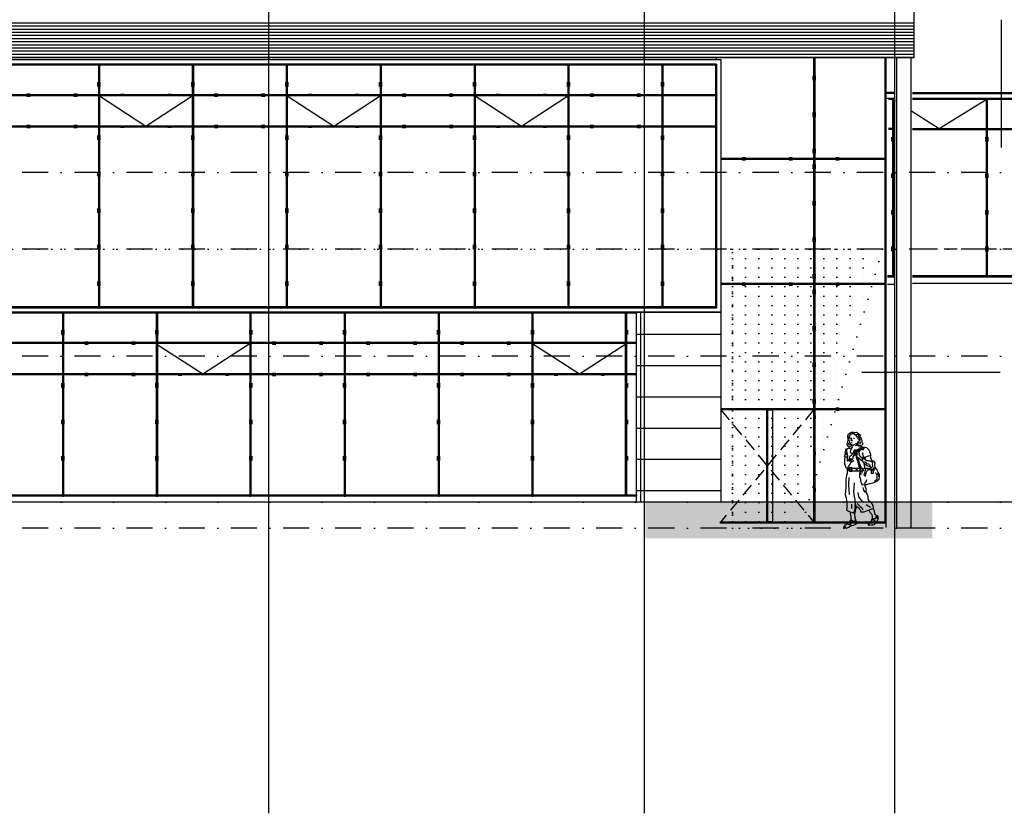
# Model space of a CAD drawing. Extents: x 31798 to 96181, y 98041 to 125706.
# Tile 5 of 7: x 60996 to 79870, y 98041 to 113255. Entities that reach past the tile are written whole.
import ezdxf

# ---------------------------------------------------------------- set-up
doc = ezdxf.new("R2010")
doc.units = 0
doc.header["$LTSCALE"] = 1000
doc.header["$MEASUREMENT"] = 0
for name, pattern in [('DASHDOT', [1, 0.5, -0.25, 0, -0.25]), ('DOT', [0.25, 0, -0.25]), ('HIDDEN', [0.375, 0.25, -0.125])]:
    doc.linetypes.add(name, pattern=pattern)
for name, color, linetype in [('B02', 7, 'CONTINUOUS'), ('B03', 7, 'CONTINUOUS'), ('B06', 7, 'CONTINUOUS')]:
    doc.layers.add(name, color=color, linetype=linetype)

# ---------------------------------------------------------------- blocks, each defined once
blk = doc.blocks.new('*X2')
at = {"layer": 'B03', "color": 1, "linetype": 'DOT'}
for p, q in [((0, 0), (2873, 0)), ((0, -180), (2820, -180)), ((0, -360), (2768, -360)), ((0, -540), (2715, -540)), ((0, -720), (2662, -720)), ((0, -900), (2609, -900)), ((0, -1080), (2557, -1080)), ((0, -1260), (2504, -1260)), ((0, -1440), (2451, -1440)), ((0, -1620), (2398, -1620)), ((0, -1800), (2346, -1800)), ((0, -1980), (2293, -1980)), ((0, -2160), (2240, -2160)), ((0, -2340), (2187, -2340)), ((0, -2520), (2135, -2520)), ((0, -2700), (2082, -2700)), ((0, -2880), (2029, -2880)), ((0, -3060), (1977, -3060)), ((0, -3240), (1924, -3240)), ((0, -3420), (1871, -3420)), ((0, -3600), (1818, -3600)), ((0, -3780), (1766, -3780)), ((0, -3960), (1713, -3960)), ((0, -4140), (1660, -4140)), ((0, -4320), (1607, -4320)), ((0, -4500), (1555, -4500)), ((0, -4680), (1502, -4680)), ((0, -4860), (1449, -4860)), ((0, -5040), (1397, -5040)), ((0, -5220), (1344, -5220))]:
    blk.add_line(p, q, dxfattribs=at)
blk = doc.blocks.new('*X4')
at = {"layer": 'B03', "color": 5, "linetype": 'Continuous'}
for p, q in [((0, -2020), (0, 1624)), ((-87, 1200), (1530, 1200)), ((-87, 600), (1530, 600)), ((-87, 0), (1530, 0)), ((-87, -600), (1530, -600)), ((-87, -1200), (1530, -1200)), ((-87, -1800), (1530, -1800))]:
    blk.add_line(p, q, dxfattribs=at)
blk = doc.blocks.new('*M19')
at = {"layer": 'B03', "color": 5, "linetype": 'Continuous'}
blk.add_circle((0, 0), 8, dxfattribs=at)
blk.add_solid([(-35, -35), (35, -35), (-35, 35), (35, 35)], dxfattribs=at)
blk = doc.blocks.new('*M20')
at = {"layer": 'B03', "color": 5, "linetype": 'Continuous'}
blk.add_circle((0, 0), 8, dxfattribs=at)
blk.add_solid([(-35, -35), (35, -35), (-35, 35), (35, 35)], dxfattribs=at)
blk = doc.blocks.new('*M21')
at = {"layer": 'B03', "color": 5, "linetype": 'Continuous'}
blk.add_circle((0, 0), 8, dxfattribs=at)
blk.add_solid([(-35, -35), (35, -35), (-35, 35), (35, 35)], dxfattribs=at)
blk = doc.blocks.new('*M22')
at = {"layer": 'B03', "color": 5, "linetype": 'Continuous'}
blk.add_circle((0, 0), 8, dxfattribs=at)
blk.add_solid([(-35, -35), (35, -35), (-35, 35), (35, 35)], dxfattribs=at)
blk = doc.blocks.new('*M23')
at = {"layer": 'B03', "color": 5, "linetype": 'Continuous'}
blk.add_circle((0, 0), 8, dxfattribs=at)
blk.add_solid([(-35, -35), (35, -35), (-35, 35), (35, 35)], dxfattribs=at)
blk = doc.blocks.new('*M24')
at = {"layer": 'B03', "color": 5, "linetype": 'Continuous'}
blk.add_circle((0, 0), 8, dxfattribs=at)
blk.add_solid([(-35, -35), (35, -35), (-35, 35), (35, 35)], dxfattribs=at)
blk = doc.blocks.new('*M25')
at = {"layer": 'B03', "color": 5, "linetype": 'Continuous'}
blk.add_circle((0, 0), 8, dxfattribs=at)
blk.add_solid([(-35, -35), (35, -35), (-35, 35), (35, 35)], dxfattribs=at)
blk = doc.blocks.new('*M26')
at = {"layer": 'B03', "color": 5, "linetype": 'Continuous'}
blk.add_circle((0, 0), 8, dxfattribs=at)
blk.add_solid([(-35, -35), (35, -35), (-35, 35), (35, 35)], dxfattribs=at)
blk = doc.blocks.new('*M27')
at = {"layer": 'B03', "color": 5, "linetype": 'Continuous'}
blk.add_circle((0, 0), 8, dxfattribs=at)
blk.add_solid([(-35, -35), (35, -35), (-35, 35), (35, 35)], dxfattribs=at)
blk = doc.blocks.new('*M28')
at = {"layer": 'B03', "color": 5, "linetype": 'Continuous'}
blk.add_circle((0, 0), 8, dxfattribs=at)
blk.add_solid([(-35, -35), (35, -35), (-35, 35), (35, 35)], dxfattribs=at)
blk = doc.blocks.new('*M29')
at = {"layer": 'B03', "color": 5, "linetype": 'Continuous'}
blk.add_circle((0, 0), 8, dxfattribs=at)
blk.add_solid([(-35, -35), (35, -35), (-35, 35), (35, 35)], dxfattribs=at)
blk = doc.blocks.new('*M30')
at = {"layer": 'B03', "color": 5, "linetype": 'Continuous'}
blk.add_circle((0, 0), 8, dxfattribs=at)
blk.add_solid([(-35, -35), (35, -35), (-35, 35), (35, 35)], dxfattribs=at)
blk = doc.blocks.new('*M31')
at = {"layer": 'B03', "color": 5, "linetype": 'Continuous'}
blk.add_circle((0, 0), 8, dxfattribs=at)
blk.add_solid([(-35, -35), (35, -35), (-35, 35), (35, 35)], dxfattribs=at)
blk = doc.blocks.new('*M32')
at = {"layer": 'B03', "color": 5, "linetype": 'Continuous'}
blk.add_circle((0, 0), 8, dxfattribs=at)
blk.add_solid([(-35, -35), (35, -35), (-35, 35), (35, 35)], dxfattribs=at)
blk = doc.blocks.new('*M33')
at = {"layer": 'B03', "color": 5, "linetype": 'Continuous'}
blk.add_circle((0, 0), 8, dxfattribs=at)
blk.add_solid([(-35, -35), (35, -35), (-35, 35), (35, 35)], dxfattribs=at)
blk = doc.blocks.new('*M34')
at = {"layer": 'B03', "color": 5, "linetype": 'Continuous'}
blk.add_circle((0, 0), 8, dxfattribs=at)
blk.add_solid([(-35, -35), (35, -35), (-35, 35), (35, 35)], dxfattribs=at)
blk = doc.blocks.new('*M70')
at = {"layer": 'B03', "color": 5, "linetype": 'Continuous'}
blk.add_circle((0, 0), 8, dxfattribs=at)
blk.add_solid([(-35, 45), (35, 45), (-35, -45), (35, -45)], dxfattribs=at)
blk = doc.blocks.new('*M71')
at = {"layer": 'B03', "color": 5, "linetype": 'Continuous'}
blk.add_circle((0, 0), 8, dxfattribs=at)
blk.add_solid([(-35, 45), (35, 45), (-35, -45), (35, -45)], dxfattribs=at)
blk = doc.blocks.new('*M72')
at = {"layer": 'B03', "color": 5, "linetype": 'Continuous'}
blk.add_circle((0, 0), 8, dxfattribs=at)
blk.add_solid([(-35, 45), (35, 45), (-35, -45), (35, -45)], dxfattribs=at)
blk = doc.blocks.new('*M73')
at = {"layer": 'B03', "color": 5, "linetype": 'Continuous'}
blk.add_circle((0, 0), 8, dxfattribs=at)
blk.add_solid([(-35, 45), (35, 45), (-35, -45), (35, -45)], dxfattribs=at)
blk = doc.blocks.new('*M74')
at = {"layer": 'B03', "color": 5, "linetype": 'Continuous'}
blk.add_circle((0, 0), 8, dxfattribs=at)
blk.add_solid([(-35, 45), (35, 45), (-35, -45), (35, -45)], dxfattribs=at)
blk = doc.blocks.new('*M75')
at = {"layer": 'B03', "color": 5, "linetype": 'Continuous'}
blk.add_circle((0, 0), 8, dxfattribs=at)
blk.add_solid([(-35, 45), (35, 45), (-35, -45), (35, -45)], dxfattribs=at)
blk = doc.blocks.new('*M76')
at = {"layer": 'B03', "color": 5, "linetype": 'Continuous'}
blk.add_circle((0, 0), 8, dxfattribs=at)
blk.add_solid([(-35, 45), (35, 45), (-35, -45), (35, -45)], dxfattribs=at)
blk = doc.blocks.new('*M77')
at = {"layer": 'B03', "color": 5, "linetype": 'Continuous'}
blk.add_circle((0, 0), 8, dxfattribs=at)
blk.add_solid([(-35, 45), (35, 45), (-35, -45), (35, -45)], dxfattribs=at)
blk = doc.blocks.new('*M78')
at = {"layer": 'B03', "color": 5, "linetype": 'Continuous'}
blk.add_circle((0, 0), 8, dxfattribs=at)
blk.add_solid([(-35, 45), (35, 45), (-35, -45), (35, -45)], dxfattribs=at)
blk = doc.blocks.new('*M79')
at = {"layer": 'B03', "color": 5, "linetype": 'Continuous'}
blk.add_circle((0, 0), 8, dxfattribs=at)
blk.add_solid([(-35, 45), (35, 45), (-35, -45), (35, -45)], dxfattribs=at)
blk = doc.blocks.new('*M80')
at = {"layer": 'B03', "color": 5, "linetype": 'Continuous'}
blk.add_circle((0, 0), 8, dxfattribs=at)
blk.add_solid([(-35, 45), (35, 45), (-35, -45), (35, -45)], dxfattribs=at)
blk = doc.blocks.new('*M81')
at = {"layer": 'B03', "color": 5, "linetype": 'Continuous'}
blk.add_circle((0, 0), 8, dxfattribs=at)
blk.add_solid([(-35, 45), (35, 45), (-35, -45), (35, -45)], dxfattribs=at)
blk = doc.blocks.new('*M82')
at = {"layer": 'B03', "color": 5, "linetype": 'Continuous'}
blk.add_circle((0, 0), 8, dxfattribs=at)
blk.add_solid([(-35, 45), (35, 45), (-35, -45), (35, -45)], dxfattribs=at)
blk = doc.blocks.new('*M83')
at = {"layer": 'B03', "color": 5, "linetype": 'Continuous'}
blk.add_circle((0, 0), 8, dxfattribs=at)
blk.add_solid([(-35, 45), (35, 45), (-35, -45), (35, -45)], dxfattribs=at)
blk = doc.blocks.new('*M84')
at = {"layer": 'B03', "color": 5, "linetype": 'Continuous'}
blk.add_circle((0, 0), 8, dxfattribs=at)
blk.add_solid([(-35, 45), (35, 45), (-35, -45), (35, -45)], dxfattribs=at)
blk = doc.blocks.new('*M85')
at = {"layer": 'B03', "color": 5, "linetype": 'Continuous'}
blk.add_circle((0, 0), 8, dxfattribs=at)
blk.add_solid([(-35, 45), (35, 45), (-35, -45), (35, -45)], dxfattribs=at)
blk = doc.blocks.new('*M86')
at = {"layer": 'B03', "color": 5, "linetype": 'Continuous'}
blk.add_circle((0, 0), 8, dxfattribs=at)
blk.add_solid([(-35, 45), (35, 45), (-35, -45), (35, -45)], dxfattribs=at)
blk = doc.blocks.new('*M87')
at = {"layer": 'B03', "color": 5, "linetype": 'Continuous'}
blk.add_circle((0, 0), 8, dxfattribs=at)
blk.add_solid([(-35, 45), (35, 45), (-35, -45), (35, -45)], dxfattribs=at)
blk = doc.blocks.new('*M88')
at = {"layer": 'B03', "color": 5, "linetype": 'Continuous'}
blk.add_circle((0, 0), 8, dxfattribs=at)
blk.add_solid([(-35, 45), (35, 45), (-35, -45), (35, -45)], dxfattribs=at)
blk = doc.blocks.new('*M89')
at = {"layer": 'B03', "color": 5, "linetype": 'Continuous'}
blk.add_circle((0, 0), 8, dxfattribs=at)
blk.add_solid([(-35, 45), (35, 45), (-35, -45), (35, -45)], dxfattribs=at)
blk = doc.blocks.new('*M90')
at = {"layer": 'B03', "color": 5, "linetype": 'Continuous'}
blk.add_circle((0, 0), 8, dxfattribs=at)
blk.add_solid([(-35, 45), (35, 45), (-35, -45), (35, -45)], dxfattribs=at)
blk = doc.blocks.new('*M91')
at = {"layer": 'B03', "color": 5, "linetype": 'Continuous'}
blk.add_circle((0, 0), 8, dxfattribs=at)
blk.add_solid([(-35, 45), (35, 45), (-35, -45), (35, -45)], dxfattribs=at)
blk = doc.blocks.new('*M92')
at = {"layer": 'B03', "color": 5, "linetype": 'Continuous'}
blk.add_circle((0, 0), 8, dxfattribs=at)
blk.add_solid([(-35, 45), (35, 45), (-35, -45), (35, -45)], dxfattribs=at)
blk = doc.blocks.new('*M93')
at = {"layer": 'B03', "color": 5, "linetype": 'Continuous'}
blk.add_circle((0, 0), 8, dxfattribs=at)
blk.add_solid([(-35, 45), (35, 45), (-35, -45), (35, -45)], dxfattribs=at)
blk = doc.blocks.new('*M94')
at = {"layer": 'B03', "color": 5, "linetype": 'Continuous'}
blk.add_circle((0, 0), 8, dxfattribs=at)
blk.add_solid([(-35, 45), (35, 45), (-35, -45), (35, -45)], dxfattribs=at)
blk = doc.blocks.new('*M95')
at = {"layer": 'B03', "color": 5, "linetype": 'Continuous'}
blk.add_circle((0, 0), 8, dxfattribs=at)
blk.add_solid([(-35, 45), (35, 45), (-35, -45), (35, -45)], dxfattribs=at)
blk = doc.blocks.new('*M96')
at = {"layer": 'B03', "color": 5, "linetype": 'Continuous'}
blk.add_circle((0, 0), 8, dxfattribs=at)
blk.add_solid([(-35, 45), (35, 45), (-35, -45), (35, -45)], dxfattribs=at)
blk = doc.blocks.new('*M97')
at = {"layer": 'B03', "color": 5, "linetype": 'Continuous'}
blk.add_circle((0, 0), 8, dxfattribs=at)
blk.add_solid([(-35, 45), (35, 45), (-35, -45), (35, -45)], dxfattribs=at)
blk = doc.blocks.new('*M98')
at = {"layer": 'B03', "color": 5, "linetype": 'Continuous'}
blk.add_circle((0, 0), 8, dxfattribs=at)
blk.add_solid([(-35, 45), (35, 45), (-35, -45), (35, -45)], dxfattribs=at)
blk = doc.blocks.new('*M99')
at = {"layer": 'B03', "color": 5, "linetype": 'Continuous'}
blk.add_circle((0, 0), 8, dxfattribs=at)
blk.add_solid([(-35, 45), (35, 45), (-35, -45), (35, -45)], dxfattribs=at)
blk = doc.blocks.new('*M100')
at = {"layer": 'B03', "color": 5, "linetype": 'Continuous'}
blk.add_circle((0, 0), 8, dxfattribs=at)
blk.add_solid([(-35, 45), (35, 45), (-35, -45), (35, -45)], dxfattribs=at)
blk = doc.blocks.new('*M101')
at = {"layer": 'B03', "color": 5, "linetype": 'Continuous'}
blk.add_circle((0, 0), 8, dxfattribs=at)
blk.add_solid([(-35, 45), (35, 45), (-35, -45), (35, -45)], dxfattribs=at)
blk = doc.blocks.new('*M102')
at = {"layer": 'B03', "color": 5, "linetype": 'Continuous'}
blk.add_circle((0, 0), 8, dxfattribs=at)
blk.add_solid([(-35, 45), (35, 45), (-35, -45), (35, -45)], dxfattribs=at)
blk = doc.blocks.new('*M103')
at = {"layer": 'B03', "color": 5, "linetype": 'Continuous'}
blk.add_circle((0, 0), 8, dxfattribs=at)
blk.add_solid([(-35, 45), (35, 45), (-35, -45), (35, -45)], dxfattribs=at)
blk = doc.blocks.new('*M104')
at = {"layer": 'B03', "color": 5, "linetype": 'Continuous'}
blk.add_circle((0, 0), 8, dxfattribs=at)
blk.add_solid([(-35, 45), (35, 45), (-35, -45), (35, -45)], dxfattribs=at)
blk = doc.blocks.new('*M126')
at = {"layer": 'B03', "color": 5, "linetype": 'Continuous'}
blk.add_circle((0, 0), 8, dxfattribs=at)
blk.add_solid([(-35, -35), (35, -35), (-35, 35), (35, 35)], dxfattribs=at)
blk = doc.blocks.new('*M127')
at = {"layer": 'B03', "color": 5, "linetype": 'Continuous'}
blk.add_circle((0, 0), 8, dxfattribs=at)
blk.add_solid([(-35, -35), (35, -35), (-35, 35), (35, 35)], dxfattribs=at)
blk = doc.blocks.new('*M128')
at = {"layer": 'B03', "color": 5, "linetype": 'Continuous'}
blk.add_circle((0, 0), 8, dxfattribs=at)
blk.add_solid([(-35, -35), (35, -35), (-35, 35), (35, 35)], dxfattribs=at)
blk = doc.blocks.new('*M129')
at = {"layer": 'B03', "color": 5, "linetype": 'Continuous'}
blk.add_circle((0, 0), 8, dxfattribs=at)
blk.add_solid([(-35, -35), (35, -35), (-35, 35), (35, 35)], dxfattribs=at)
blk = doc.blocks.new('*M130')
at = {"layer": 'B03', "color": 5, "linetype": 'Continuous'}
blk.add_circle((0, 0), 8, dxfattribs=at)
blk.add_solid([(-35, -35), (35, -35), (-35, 35), (35, 35)], dxfattribs=at)
blk = doc.blocks.new('*M131')
at = {"layer": 'B03', "color": 5, "linetype": 'Continuous'}
blk.add_circle((0, 0), 8, dxfattribs=at)
blk.add_solid([(-35, -35), (35, -35), (-35, 35), (35, 35)], dxfattribs=at)
blk = doc.blocks.new('*M132')
at = {"layer": 'B03', "color": 5, "linetype": 'Continuous'}
blk.add_circle((0, 0), 8, dxfattribs=at)
blk.add_solid([(-35, -35), (35, -35), (-35, 35), (35, 35)], dxfattribs=at)
blk = doc.blocks.new('*M133')
at = {"layer": 'B03', "color": 5, "linetype": 'Continuous'}
blk.add_circle((0, 0), 8, dxfattribs=at)
blk.add_solid([(-35, -35), (35, -35), (-35, 35), (35, 35)], dxfattribs=at)
blk = doc.blocks.new('*M134')
at = {"layer": 'B03', "color": 5, "linetype": 'Continuous'}
blk.add_circle((0, 0), 8, dxfattribs=at)
blk.add_solid([(-35, -35), (35, -35), (-35, 35), (35, 35)], dxfattribs=at)
blk = doc.blocks.new('*M135')
at = {"layer": 'B03', "color": 5, "linetype": 'Continuous'}
blk.add_circle((0, 0), 8, dxfattribs=at)
blk.add_solid([(-35, -35), (35, -35), (-35, 35), (35, 35)], dxfattribs=at)
blk = doc.blocks.new('*M136')
at = {"layer": 'B03', "color": 5, "linetype": 'Continuous'}
blk.add_circle((0, 0), 8, dxfattribs=at)
blk.add_solid([(-35, -35), (35, -35), (-35, 35), (35, 35)], dxfattribs=at)
blk = doc.blocks.new('*M137')
at = {"layer": 'B03', "color": 5, "linetype": 'Continuous'}
blk.add_circle((0, 0), 8, dxfattribs=at)
blk.add_solid([(-35, -35), (35, -35), (-35, 35), (35, 35)], dxfattribs=at)
blk = doc.blocks.new('*M138')
at = {"layer": 'B03', "color": 5, "linetype": 'Continuous'}
blk.add_circle((0, 0), 8, dxfattribs=at)
blk.add_solid([(-35, -35), (35, -35), (-35, 35), (35, 35)], dxfattribs=at)
blk = doc.blocks.new('*M139')
at = {"layer": 'B03', "color": 5, "linetype": 'Continuous'}
blk.add_circle((0, 0), 8, dxfattribs=at)
blk.add_solid([(-35, -35), (35, -35), (-35, 35), (35, 35)], dxfattribs=at)
blk = doc.blocks.new('*M140')
at = {"layer": 'B03', "color": 5, "linetype": 'Continuous'}
blk.add_circle((0, 0), 8, dxfattribs=at)
blk.add_solid([(-35, -35), (35, -35), (-35, 35), (35, 35)], dxfattribs=at)
blk = doc.blocks.new('*M141')
at = {"layer": 'B03', "color": 5, "linetype": 'Continuous'}
blk.add_circle((0, 0), 8, dxfattribs=at)
blk.add_solid([(-35, -35), (35, -35), (-35, 35), (35, 35)], dxfattribs=at)

msp = doc.modelspace()

# ---------------------------------------------------------------- linework, layer by layer
at = {"layer": 'B02', "color": 8, "linetype": 'Continuous'}
for p, q in [((65765, 122436), (65765, 98041)), ((72965, 122436), (72965, 98041)), ((77765, 122436), (77765, 98041))]:
    msp.add_line(p, q, dxfattribs=at)
at = {"layer": 'B02', "color": 8, "linetype": 'DASHDOT'}
for p, q in [((86546, 110327), (38088, 110327)), ((86546, 108857), (38088, 108857)), ((86546, 106807), (38088, 106807)), ((86546, 104007), (38088, 104007)), ((86546, 103507), (36005, 103507))]:
    msp.add_line(p, q, dxfattribs=at)
at = {"layer": 'B03', "color": 8, "linetype": 'Continuous'}
for p, q in [((43632, 113196), (78140, 113196)), ((43632, 113136), (78140, 113136)), ((43632, 113076), (78140, 113076)), ((43632, 113016), (78140, 113016)), ((43632, 112956), (78140, 112956)), ((43632, 112896), (78140, 112896)), ((43632, 112836), (78140, 112836)), ((43632, 112776), (78140, 112776)), ((43632, 112716), (78140, 112716)), ((43632, 112656), (78140, 112656)), ((43632, 112596), (78140, 112596)), ((43632, 112536), (78140, 112536)), ((76215, 112515), (76215, 103627)), ((76235, 112515), (76235, 103627)), ((77580, 112528), (77580, 103627)), ((77600, 112528), (77600, 103627)), ((74355, 112400), (47855, 112400)), ((74335, 112380), (47855, 112380)), ((62505, 112380), (62505, 107757)), ((62525, 112380), (62525, 107757)), ((64305, 112380), (64305, 107757)), ((64325, 112380), (64325, 107757)), ((66105, 112380), (66105, 107757)), ((66125, 112380), (66125, 107757)), ((67905, 112380), (67905, 107757)), ((67925, 112380), (67925, 107757)), ((69705, 112380), (69705, 107757)), ((69725, 112380), (69725, 107757)), ((71505, 112380), (71505, 107757)), ((71525, 112380), (71525, 107757)), ((73305, 112380), (73305, 107757)), ((73325, 112380), (73325, 107757)), ((74335, 112380), (74335, 107751)), ((74355, 112400), (74355, 107731)), ((74325, 111816), (47855, 111816)), ((74325, 111796), (47855, 111796)), ((62525, 111796), (63415, 111216)), ((63415, 111216), (64305, 111796)), ((66125, 111796), (67015, 111216)), ((67015, 111216), (67905, 111796)), ((69725, 111796), (70615, 111216)), ((70615, 111216), (71505, 111796)), ((77780, 111742), (77652, 111742)), ((87437, 111742), (78110, 111742)), ((77780, 111722), (77652, 111722)), ((77724, 111722), (77724, 108348)), ((77744, 111722), (77784, 111697)), ((77744, 111722), (77744, 108348)), ((87437, 111722), (78110, 111722)), ((79522, 111722), (79522, 108328)), ((79542, 111722), (79542, 108328)), ((74325, 111216), (47855, 111216)), ((74325, 111196), (47855, 111196)), ((77780, 111172), (77652, 111172)), ((78110, 111172), (87437, 111172)), ((77780, 111152), (77652, 111152)), ((78110, 111152), (87437, 111152)), ((77590, 110597), (74435, 110597)), ((77590, 110577), (74435, 110577)), ((77632, 108348), (77780, 108348)), ((77724, 108348), (77744, 108348)), ((78110, 108348), (87437, 108348)), ((77590, 108197), (74435, 108197)), ((77590, 108177), (74435, 108177)), ((77632, 108328), (77780, 108328)), ((78110, 108328), (87437, 108328)), ((72817, 107631), (47435, 107631)), ((74335, 107751), (47855, 107751)), ((74355, 107731), (47855, 107731)), ((72817, 107651), (47855, 107651)), ((61815, 107657), (61815, 104120)), ((61835, 107657), (61835, 104120)), ((63615, 107657), (63615, 104120)), ((63635, 107657), (63635, 104120)), ((65405, 107657), (65405, 104120)), ((65425, 107657), (65425, 104120)), ((67215, 107657), (67215, 104120)), ((67235, 107657), (67235, 104120)), ((69015, 107657), (69015, 104120)), ((69035, 107657), (69035, 104120)), ((70815, 107651), (70815, 104120)), ((70835, 107651), (70835, 104120)), ((72605, 107651), (72605, 104120)), ((72625, 107651), (72625, 104120)), ((72904, 104007), (72904, 107651)), ((72817, 107227), (74435, 107227)), ((72817, 107066), (47435, 107066)), ((72817, 107046), (47435, 107046)), ((63615, 107044), (64505, 106464)), ((64505, 106464), (65395, 107044)), ((70835, 107044), (71725, 106464)), ((71725, 106464), (72615, 107044)), ((72817, 106465), (46269, 106465)), ((72817, 106627), (74435, 106627)), ((72817, 106445), (46269, 106445)), ((72817, 106027), (74435, 106027)), ((77590, 105797), (74435, 105797)), ((77590, 105777), (74435, 105777)), ((75315, 103627), (75315, 105777)), ((75335, 103627), (75335, 105777)), ((72817, 105427), (74435, 105427)), ((72817, 104827), (74435, 104827)), ((72817, 104227), (74435, 104227)), ((72817, 104142), (46269, 104142)), ((72817, 104122), (46269, 104122)), ((74415, 103627), (77590, 103627)), ((74415, 103607), (77590, 103607))]:
    msp.add_line(p, q, dxfattribs=at)
at = {"layer": 'B03', "color": 7, "linetype": 'Continuous'}
for p, q in [((74355, 112490), (74355, 112514)), ((76905, 105239), (76922, 105239)), ((76932, 105204), (76925, 105194)), ((76925, 105194), (76936, 105187)), ((76925, 105147), (76953, 105145)), ((76939, 105218), (76932, 105204)), ((76936, 105187), (76945, 105191)), ((76939, 105218), (76942, 105242)), ((76978, 105233), (76999, 105232)), ((77019, 105122), (77039, 105135)), ((77108, 105166), (77115, 105149)), ((76971, 104950), (76975, 104938)), ((76988, 104982), (76979, 104967)), ((76996, 105003), (76984, 104988)), ((77018, 105103), (77024, 105083)), ((77062, 105022), (77061, 105010)), ((77140, 104845), (77153, 104850)), ((77195, 104860), (77194, 104867)), ((77345, 104797), (77337, 104799)), ((76863, 104623), (76891, 104616)), ((76894, 104664), (76910, 104668)), ((77011, 103947), (77012, 103962)), ((77220, 103960), (77304, 103910))]:
    msp.add_line(p, q, dxfattribs=at)
at = {"layer": 'B03', "color": 92, "linetype": 'Continuous'}
for p, q in [((76215, 112515), (76235, 112515)), ((61815, 107657), (61835, 107657)), ((63615, 107657), (63635, 107657)), ((65405, 107657), (65425, 107657)), ((67215, 107657), (67235, 107657)), ((69015, 107657), (69035, 107657)), ((70815, 107651), (70835, 107651)), ((72605, 107651), (72625, 107651)), ((61815, 104120), (61835, 104120)), ((63615, 104120), (63635, 104120)), ((65405, 104120), (65425, 104120)), ((67215, 104120), (67235, 104120)), ((69015, 104120), (69035, 104120)), ((70815, 104120), (70835, 104120)), ((72817, 104142), (72817, 104122)), ((76215, 103627), (76235, 103627))]:
    msp.add_line(p, q, dxfattribs=at)
at = {"layer": 'B03', "color": 1, "linetype": 'Continuous'}
for p, q in [((77600, 112528), (77600, 103520)), ((62505, 112380), (62525, 112380)), ((64305, 112380), (64325, 112380)), ((66105, 112380), (66125, 112380)), ((67905, 112380), (67925, 112380)), ((69705, 112380), (69725, 112380)), ((71505, 112380), (71525, 112380)), ((73305, 112380), (73325, 112380)), ((77780, 111862), (77615, 111862)), ((77780, 111837), (77615, 111837)), ((77780, 111742), (77615, 111742)), ((78110, 111862), (87437, 111862)), ((78110, 111837), (87437, 111837)), ((78110, 111742), (87437, 111742)), ((77780, 108328), (77632, 108328)), ((77780, 108177), (77632, 108177)), ((78110, 108328), (87428, 108328)), ((87428, 108197), (78110, 108197)), ((62505, 107757), (62525, 107757)), ((64305, 107757), (64325, 107757)), ((66105, 107757), (66125, 107757)), ((67905, 107757), (67925, 107757)), ((69705, 107757), (69725, 107757))]:
    msp.add_line(p, q, dxfattribs=at)
at = {"layer": 'B03', "color": 1, "linetype": 'DOT'}
for p, q in [((47855, 108857), (74236, 108857)), ((74379, 108857), (77534, 108857)), ((74661, 108857), (77534, 108857)), ((74661, 108791), (74661, 103507)), ((74661, 108677), (77482, 108677)), ((74661, 108497), (77429, 108497)), ((74661, 108317), (77376, 108317)), ((74661, 108137), (77323, 108137)), ((74661, 107957), (77271, 107957)), ((74661, 107777), (77218, 107777)), ((74661, 107597), (77165, 107597)), ((74661, 107417), (77112, 107417)), ((74661, 107237), (77060, 107237)), ((74661, 107057), (77007, 107057)), ((74661, 106877), (76954, 106877)), ((74661, 106697), (76902, 106697)), ((74661, 106517), (76849, 106517)), ((74661, 106337), (76796, 106337)), ((74661, 106157), (76743, 106157)), ((74661, 105977), (76691, 105977)), ((74661, 105797), (76638, 105797)), ((74661, 105617), (76585, 105617)), ((74661, 105437), (76532, 105437)), ((74661, 105257), (76480, 105257)), ((74661, 105077), (76427, 105077)), ((74661, 104897), (76374, 104897)), ((74661, 104717), (76321, 104717)), ((74661, 104537), (76269, 104537)), ((74661, 104357), (76216, 104357)), ((74661, 104177), (76163, 104177)), ((74661, 103997), (76111, 103997)), ((74661, 103817), (76058, 103817)), ((74661, 103637), (76005, 103637))]:
    msp.add_line(p, q, dxfattribs=at)
at = {"layer": 'B03', "color": 8, "linetype": 'DOT'}
msp.add_line((77534, 108857), (75967, 103507), dxfattribs=at)
at = {"layer": 'B03', "color": 8, "linetype": 'HIDDEN'}
for p, q in [((91717, 108857), (78080, 108857)), ((74435, 105777), (76215, 103627)), ((76215, 105777), (74435, 103627)), ((75335, 105777), (75315, 105777)), ((75335, 103627), (75315, 103627))]:
    msp.add_line(p, q, dxfattribs=at)
at = {"layer": 'B03', "color": 34, "linetype": 'Continuous'}
msp.add_line((96181, 104007), (31798, 104007), dxfattribs=at)
at = {"layer": 'B03', "color": 7, "linetype": 'Continuous'}
for points in [[(43632, 119357), (43632, 104007), (46269, 104007), (46269, 112527), (78140, 112527), (78140, 119357)], [(77810, 112527), (78080, 112527), (78080, 103507), (77810, 103507)]]:
    msp.add_lwpolyline(points, close=True, dxfattribs=at)
for points in [[(47889, 112490), (74435, 112490), (74435, 107651), (47885, 107651), (47885, 107731), (47855, 107731), (47855, 112400), (47889, 112400), (47889, 112490)], [(76808, 104881), (76815, 104898), (76825, 104922), (76822, 104950), (76825, 104974), (76829, 104994), (76832, 105012), (76853, 105032), (76870, 105029), (76884, 105039), (76915, 105043), (76949, 105049), (76960, 105056), (76956, 105077), (76939, 105098), (76918, 105074), (76891, 105063), (76867, 105087), (76863, 105101), (76860, 105118), (76863, 105146), (76870, 105156), (76877, 105187), (76877, 105208), (76877, 105232), (76870, 105249), (76873, 105283), (76884, 105311), (76915, 105335), (76943, 105349), (76960, 105349), (76984, 105349), (76987, 105335), (77001, 105342), (77032, 105349), (77056, 105335), (77084, 105314), (77108, 105294), (77105, 105266), (77119, 105242), (77125, 105218), (77136, 105194), (77139, 105160), (77157, 105125), (77143, 105098), (77122, 105091), (77074, 105094), (77063, 105125), (77070, 105146), (77077, 105146), (77105, 105142), (77112, 105132)], [(76963, 105325), (76939, 105311), (76915, 105311), (76908, 105283), (76884, 105252), (76891, 105222), (76884, 105204), (76894, 105184), (76905, 105153), (76905, 105129), (76936, 105108), (76953, 105104)], [(76963, 105325), (76987, 105321), (76998, 105301), (77029, 105287), (77032, 105270), (77060, 105249), (77063, 105225), (77067, 105215), (77091, 105222), (77101, 105211), (77101, 105191), (77094, 105184), (77074, 105166), (77067, 105170), (77050, 105132), (77050, 105101), (77081, 105087), (77108, 105084), (77136, 105074), (77163, 105063), (77191, 105063), (77226, 105056), (77267, 105018), (77284, 104977), (77302, 104922), (77302, 104895), (77260, 104888), (77208, 104870), (77181, 104864), (77167, 104895), (77157, 104932), (77160, 104960)], [(76877, 105146), (76891, 105118), (76891, 105094)], [(76945, 105191), (76950, 105189), (76958, 105190), (76956, 105199)], [(77018, 105311), (77060, 105301), (77074, 105283), (77084, 105252), (77098, 105228)], [(77033, 105130), (77035, 105117), (77042, 105099), (77061, 105095)], [(76832, 104960), (76846, 104936), (76846, 104908)], [(76846, 105018), (76846, 104984), (76846, 104960), (76860, 104936), (76860, 104922), (76863, 104905), (76863, 104888), (76856, 104853), (76856, 104822), (76860, 104798), (76867, 104798), (76894, 104833), (76905, 104857), (76911, 104881), (76936, 104905), (76946, 104908), (76960, 104936)], [(76939, 105046), (76932, 105029), (76922, 104994), (76918, 104967), (76929, 104950), (76949, 104943), (76963, 104943), (76977, 104960), (77018, 104981)], [(76944, 105106), (76970, 105101), (76991, 105108), (77008, 105118)], [(76948, 105105), (76950, 105087), (76957, 105072)], [(76974, 104932), (76998, 104939), (77039, 104943), (77056, 104950)], [(76977, 104939), (77008, 104963), (77043, 104967), (77050, 104967)], [(76984, 104987), (77015, 104994), (77043, 104998), (77053, 104987)], [(76994, 105008), (77025, 105012), (77043, 105015), (77056, 105008)], [(77029, 104974), (77063, 104974), (77074, 104974)], [(77050, 104991), (77081, 104991), (77091, 104994)], [(77060, 105022), (77081, 105022), (77094, 105012), (77108, 105005), (77146, 105025), (77150, 105039), (77157, 105053), (77160, 105056)], [(77069, 105016), (77093, 104996), (77091, 104984), (77088, 104968), (77083, 104944)], [(77081, 105022), (77101, 105046), (77125, 105053), (77132, 105074)], [(77081, 104984), (77081, 104956), (77088, 104925), (77088, 104905), (77105, 104881), (77136, 104864), (77163, 104853), (77188, 104833), (77215, 104815), (77236, 104805), (77270, 104802), (77291, 104795), (77302, 104791), (77322, 104774)], [(77101, 105012), (77125, 105036), (77136, 105049), (77146, 105063)], [(77205, 105057), (77170, 105028), (77155, 104993)], [(76825, 104877), (76804, 104836), (76804, 104808), (76804, 104784), (76808, 104757), (76808, 104740), (76811, 104719), (76825, 104691), (76825, 104674), (76836, 104664), (76853, 104657), (76867, 104650), (76884, 104691), (76911, 104719), (76929, 104757), (76946, 104788), (76953, 104808), (76963, 104836), (76970, 104857), (76970, 104874), (76994, 104898), (77005, 104912), (77008, 104922)], [(76808, 104877), (76829, 104877), (76849, 104874), (76867, 104874)], [(76877, 104812), (76891, 104798), (76925, 104791), (76936, 104791)], [(76884, 104664), (76929, 104674), (76939, 104671), (76970, 104657), (77012, 104657), (77060, 104660), (77081, 104660), (77098, 104667), (77132, 104660), (77163, 104657), (77195, 104654), (77195, 104681), (77188, 104709), (77184, 104753)], [(76886, 104822), (76908, 104809), (76928, 104810), (76943, 104803)], [(76898, 104835), (76919, 104824), (76939, 104823), (76950, 104823)], [(76905, 104846), (76918, 104839), (76939, 104839), (76956, 104836)], [(76949, 104781), (76974, 104791), (76984, 104805)], [(76987, 104925), (77015, 104922), (77043, 104925), (77060, 104936)], [(77025, 104908), (77029, 104870), (77039, 104839), (77053, 104802), (77060, 104764), (77077, 104722), (77081, 104695), (77091, 104657), (77098, 104626), (77094, 104598), (77108, 104568), (77122, 104543), (77129, 104540)], [(77043, 104919), (77039, 104888), (77060, 104864), (77088, 104846), (77119, 104819), (77146, 104798), (77167, 104774), (77201, 104736), (77222, 104722), (77253, 104702), (77295, 104691), (77308, 104667), (77343, 104688), (77350, 104705), (77346, 104733), (77350, 104757), (77343, 104781), (77329, 104805), (77326, 104829), (77308, 104850), (77308, 104870), (77302, 104891)], [(77050, 104860), (77053, 104826), (77070, 104781), (77084, 104719), (77101, 104671), (77105, 104654), (77115, 104647)], [(77067, 104853), (77077, 104819), (77081, 104788), (77088, 104757), (77098, 104726), (77122, 104678), (77115, 104636), (77122, 104619), (77132, 104609)], [(77143, 104843), (77136, 104819), (77157, 104819), (77157, 104850)], [(77195, 104860), (77201, 104833), (77188, 104829)], [(77191, 104788), (77208, 104771), (77229, 104750), (77264, 104740), (77284, 104722), (77291, 104705)], [(77433, 104409), (77474, 104444), (77478, 104488), (77478, 104537), (77453, 104581), (77426, 104633), (77391, 104678), (77388, 104716), (77391, 104757), (77377, 104784), (77350, 104798), (77343, 104798)], [(76884, 104664), (76860, 104633), (76856, 104598), (76856, 104557), (76846, 104516), (76836, 104481), (76832, 104440), (76832, 104402), (76829, 104354), (76832, 104302), (76825, 104216), (76822, 104148), (76836, 104089), (76842, 104027), (76853, 103975), (76849, 103900), (76842, 103852), (76884, 103834), (76936, 103817), (76994, 103793), (76991, 103814), (77008, 103893), (77008, 103924), (77012, 103948)], [(76894, 104657), (76887, 104633), (76887, 104609), (76901, 104598), (76939, 104595), (76953, 104605), (76953, 104626), (76953, 104643), (76949, 104657), (76932, 104674), (76932, 104678), (76936, 104678)], [(76908, 104650), (76908, 104629), (76925, 104616), (76949, 104629), (76949, 104643), (76932, 104660), (76911, 104654), (76901, 104654)], [(76960, 104609), (76977, 104605), (77005, 104605), (77015, 104605), (77050, 104609), (77070, 104609), (77088, 104605), (77119, 104602), (77146, 104598), (77163, 104612), (77184, 104623)], [(77050, 104626), (77043, 104650), (77022, 104623), (77046, 104619), (77046, 104626), (77029, 104636)], [(77119, 104623), (77091, 104561), (77091, 104499), (77112, 104444), (77112, 104406), (77125, 104382), (77136, 104344), (77160, 104337), (77201, 104347), (77232, 104344), (77295, 104364), (77371, 104385), (77433, 104409)], [(77132, 104598), (77139, 104581), (77139, 104561)], [(77143, 104633), (77167, 104616), (77167, 104633)], [(77212, 104640), (77191, 104561), (77177, 104530), (77208, 104502), (77222, 104568), (77250, 104616), (77267, 104629), (77250, 104654), (77205, 104654)], [(77260, 104643), (77288, 104660), (77322, 104667)], [(77264, 104640), (77308, 104616), (77322, 104605)], [(77295, 104654), (77315, 104643), (77339, 104623), (77339, 104619)], [(77377, 104671), (77339, 104623), (77315, 104578), (77315, 104561), (77360, 104564), (77360, 104598), (77384, 104643), (77398, 104660)], [(77391, 104571), (77436, 104564), (77446, 104543), (77460, 104530), (77460, 104516), (77460, 104495)], [(76892, 104476), (76883, 104332), (76887, 104243), (76897, 104154)], [(76991, 104378), (76984, 104278), (76980, 104206), (76984, 104161), (76991, 104117), (77005, 104041), (77008, 103972), (77025, 103938), (77067, 103903), (77091, 103876), (77112, 103838), (77112, 103821), (77181, 103821), (77246, 103845), (77319, 103872), (77364, 103893), (77357, 103944), (77326, 103993), (77274, 104034), (77260, 104068), (77260, 104113), (77222, 104203), (77219, 104261), (77205, 104313), (77198, 104344)], [(77191, 104358), (77222, 104395), (77232, 104440)], [(77422, 104540), (77429, 104502), (77426, 104437), (77395, 104416), (77381, 104402)], [(77063, 104192), (77077, 104106), (77119, 104051), (77160, 104017)], [(77157, 104285), (77170, 104234), (77205, 104189)], [(76916, 103644), (76926, 103660), (76935, 103678), (76935, 103697), (76935, 103725), (76929, 103749), (76923, 103791), (76921, 103822)], [(76939, 103965), (76943, 103920), (76943, 103886)], [(77031, 103931), (77028, 103904), (77018, 103862), (77011, 103835), (77002, 103804), (77001, 103780), (77001, 103750), (77002, 103728), (77005, 103704), (77014, 103674)], [(77046, 103979), (77098, 103927), (77136, 103896), (77160, 103858)], [(77274, 103855), (77291, 103817), (77315, 103786), (77336, 103752), (77339, 103721), (77336, 103700), (77346, 103690), (77367, 103690), (77402, 103690), (77412, 103704), (77415, 103734), (77421, 103752)], [(77385, 103818), (77374, 103841), (77367, 103869), (77353, 103889)], [(77420, 103750), (77400, 103763), (77388, 103783), (77386, 103798), (77384, 103819)], [(76918, 103642), (76887, 103617), (76867, 103590), (76829, 103573), (76804, 103549), (76787, 103535), (76791, 103518), (76839, 103507), (76887, 103525), (76925, 103559), (76953, 103559), (76980, 103566), (77012, 103576), (77043, 103604), (77039, 103631), (77025, 103659), (77008, 103686)], [(76873, 103586), (76901, 103576), (76936, 103597), (76936, 103604), (76922, 103614), (76911, 103621), (76905, 103624)], [(76926, 103660), (76946, 103658), (76966, 103651), (76991, 103643), (77011, 103647), (77019, 103660), (77021, 103664)], [(77015, 103655), (77012, 103631), (77029, 103624), (77036, 103628)], [(77343, 103697), (77319, 103659), (77319, 103642), (77312, 103628), (77274, 103614), (77260, 103593), (77260, 103573), (77291, 103566), (77329, 103569), (77350, 103569), (77381, 103576), (77402, 103604), (77426, 103631), (77440, 103655), (77453, 103683), (77460, 103707), (77453, 103728), (77433, 103745), (77426, 103748)], [(77326, 103666), (77350, 103666), (77364, 103666), (77381, 103659), (77381, 103635), (77364, 103621), (77339, 103617), (77329, 103624), (77319, 103635)], [(77433, 103734), (77433, 103710), (77433, 103686), (77453, 103707), (77453, 103717)], [(76792, 103534), (76810, 103524), (76829, 103526)], [(76804, 103545), (76818, 103535), (76829, 103525)], [(77271, 103596), (77268, 103581), (77282, 103581)], [(77274, 103600), (77281, 103586), (77284, 103580)]]:
    msp.add_lwpolyline(points, dxfattribs=at)
at = {"layer": 'B03', "color": 2, "linetype": 'Continuous'}
msp.add_lwpolyline([(74355, 112400), (47855, 112400), (47855, 107731), (74355, 107731)], close=True, dxfattribs=at)
at = {"layer": 'B03', "color": 8, "linetype": 'Continuous'}
msp.add_lwpolyline([(78099, 111500), (78624, 111172), (79522, 111722)], dxfattribs=at)
at = {"layer": 'B03', "color": 8, "linetype": 'DOT'}
msp.add_lwpolyline([(74661, 108857), (77534, 108857), (75967, 103507), (74661, 103507)], close=True, dxfattribs=at)
at = {"layer": 'B03', "color": 1, "linetype": 'Continuous'}
msp.add_lwpolyline([(72817, 107651), (74435, 107651), (74435, 104007), (72817, 104007)], close=True, dxfattribs=at)
at = {"layer": 'B03', "color": 8, "linetype": 'Continuous'}
msp.add_lwpolyline([(75335, 105777), (75429, 105777), (75429, 103627), (75335, 103627)], close=True, dxfattribs=at)
for centre in [(76225, 112137), (62515, 112016), (64315, 112016), (66115, 112016), (67915, 112016), (69715, 112016), (71515, 112016), (73315, 112016), (76225, 111437), (77732, 110962), (79532, 110962), (76225, 110737), (74875, 110586), (75775, 110586), (76225, 110437), (76675, 110586), (77732, 110262), (79532, 110262), (76225, 109737), (77732, 109562), (79532, 109562), (76225, 109037), (77732, 108862), (79532, 108862), (76225, 108337), (74875, 108186), (75775, 108186), (76675, 108186), (76225, 108037), (61825, 107264), (63625, 107264), (65425, 107264), (67225, 107264), (69025, 107264), (70825, 107264), (72625, 107264), (76225, 107337), (76225, 106637), (61825, 106244), (63625, 106244), (65425, 106244), (67225, 106244), (69025, 106244), (70825, 106244), (72625, 106244), (76225, 105937), (76675, 105786), (61825, 105544), (63625, 105544), (65425, 105544), (67225, 105544), (69025, 105544), (70825, 105544), (72625, 105544), (61825, 104844), (63625, 104844), (65425, 104844), (67225, 104844), (69025, 104844), (70825, 104844), (72625, 104844), (76225, 104237)]:
    msp.add_circle(centre, 8, dxfattribs=at)
for points in [[(76190, 112182), (76260, 112182), (76190, 112092), (76260, 112092)], [(62480, 111971), (62550, 111971), (62480, 112061), (62550, 112061)], [(64280, 111971), (64350, 111971), (64280, 112061), (64350, 112061)], [(66080, 111971), (66150, 111971), (66080, 112061), (66150, 112061)], [(67880, 111971), (67950, 111971), (67880, 112061), (67950, 112061)], [(69680, 111971), (69750, 111971), (69680, 112061), (69750, 112061)], [(71480, 111971), (71550, 111971), (71480, 112061), (71550, 112061)], [(73280, 111971), (73350, 111971), (73280, 112061), (73350, 112061)], [(62930, 111797), (63000, 111797), (62930, 111835), (63000, 111835)], [(63830, 111797), (63900, 111797), (63830, 111835), (63900, 111835)], [(66530, 111797), (66600, 111797), (66530, 111835), (66600, 111835)], [(67430, 111797), (67500, 111797), (67430, 111835), (67500, 111835)], [(70130, 111797), (70200, 111797), (70130, 111835), (70200, 111835)], [(71030, 111797), (71100, 111797), (71030, 111835), (71100, 111835)], [(76190, 111482), (76260, 111482), (76190, 111392), (76260, 111392)], [(62930, 111215), (63000, 111215), (62930, 111177), (63000, 111177)], [(63830, 111215), (63900, 111215), (63830, 111177), (63900, 111177)], [(66530, 111215), (66600, 111215), (66530, 111177), (66600, 111177)], [(67430, 111215), (67500, 111215), (67430, 111177), (67500, 111177)], [(70130, 111215), (70200, 111215), (70130, 111177), (70200, 111177)], [(71030, 111215), (71100, 111215), (71030, 111177), (71100, 111177)], [(78179, 111171), (78249, 111171), (78179, 111133), (78249, 111133)], [(79079, 111171), (79149, 111171), (79079, 111133), (79149, 111133)], [(77697, 111007), (77767, 111007), (77697, 110917), (77767, 110917)], [(79497, 111007), (79567, 111007), (79497, 110917), (79567, 110917)], [(74840, 110551), (74910, 110551), (74840, 110621), (74910, 110621)], [(75740, 110551), (75810, 110551), (75740, 110621), (75810, 110621)], [(76190, 110782), (76260, 110782), (76190, 110692), (76260, 110692)], [(76640, 110551), (76710, 110551), (76640, 110621), (76710, 110621)], [(76190, 110482), (76260, 110482), (76190, 110392), (76260, 110392)], [(77697, 110307), (77767, 110307), (77697, 110217), (77767, 110217)], [(79497, 110307), (79567, 110307), (79497, 110217), (79567, 110217)], [(76190, 109782), (76260, 109782), (76190, 109692), (76260, 109692)], [(77697, 109607), (77767, 109607), (77697, 109517), (77767, 109517)], [(79497, 109607), (79567, 109607), (79497, 109517), (79567, 109517)], [(76190, 109082), (76260, 109082), (76190, 108992), (76260, 108992)], [(77697, 108907), (77767, 108907), (77697, 108817), (77767, 108817)], [(79497, 108907), (79567, 108907), (79497, 108817), (79567, 108817)], [(76190, 108382), (76260, 108382), (76190, 108292), (76260, 108292)], [(74840, 108151), (74910, 108151), (74840, 108221), (74910, 108221)], [(75740, 108151), (75810, 108151), (75740, 108221), (75810, 108221)], [(76640, 108151), (76710, 108151), (76640, 108221), (76710, 108221)], [(76190, 108082), (76260, 108082), (76190, 107992), (76260, 107992)], [(61790, 107219), (61860, 107219), (61790, 107309), (61860, 107309)], [(63590, 107219), (63660, 107219), (63590, 107309), (63660, 107309)], [(65390, 107219), (65460, 107219), (65390, 107309), (65460, 107309)], [(67190, 107219), (67260, 107219), (67190, 107309), (67260, 107309)], [(68990, 107219), (69060, 107219), (68990, 107309), (69060, 107309)], [(70790, 107219), (70860, 107219), (70790, 107309), (70860, 107309)], [(72590, 107219), (72660, 107219), (72590, 107309), (72660, 107309)], [(76190, 107382), (76260, 107382), (76190, 107292), (76260, 107292)], [(64040, 107045), (64110, 107045), (64040, 107083), (64110, 107083)], [(64940, 107045), (65010, 107045), (64940, 107083), (65010, 107083)], [(71240, 107045), (71310, 107045), (71240, 107083), (71310, 107083)], [(72140, 107045), (72210, 107045), (72140, 107083), (72210, 107083)], [(76190, 106682), (76260, 106682), (76190, 106592), (76260, 106592)], [(64040, 106463), (64110, 106463), (64040, 106425), (64110, 106425)], [(64940, 106463), (65010, 106463), (64940, 106425), (65010, 106425)], [(71240, 106463), (71310, 106463), (71240, 106425), (71310, 106425)], [(72140, 106463), (72210, 106463), (72140, 106425), (72210, 106425)], [(61790, 106289), (61860, 106289), (61790, 106199), (61860, 106199)], [(63590, 106289), (63660, 106289), (63590, 106199), (63660, 106199)], [(65390, 106289), (65460, 106289), (65390, 106199), (65460, 106199)], [(67190, 106289), (67260, 106289), (67190, 106199), (67260, 106199)], [(68990, 106289), (69060, 106289), (68990, 106199), (69060, 106199)], [(70790, 106289), (70860, 106289), (70790, 106199), (70860, 106199)], [(72590, 106289), (72660, 106289), (72590, 106199), (72660, 106199)], [(76190, 105982), (76260, 105982), (76190, 105892), (76260, 105892)], [(74851, 105775), (74921, 105775), (74851, 105813), (74921, 105813)], [(75751, 105775), (75821, 105775), (75751, 105813), (75821, 105813)], [(76640, 105751), (76710, 105751), (76640, 105821), (76710, 105821)], [(61790, 105589), (61860, 105589), (61790, 105499), (61860, 105499)], [(63590, 105589), (63660, 105589), (63590, 105499), (63660, 105499)], [(65390, 105589), (65460, 105589), (65390, 105499), (65460, 105499)], [(67190, 105589), (67260, 105589), (67190, 105499), (67260, 105499)], [(68990, 105589), (69060, 105589), (68990, 105499), (69060, 105499)], [(70790, 105589), (70860, 105589), (70790, 105499), (70860, 105499)], [(72590, 105589), (72660, 105589), (72590, 105499), (72660, 105499)], [(76212, 105672), (76260, 105672), (76212, 105602), (76260, 105602)], [(76212, 104972), (76260, 104972), (76212, 104902), (76260, 104902)], [(61790, 104889), (61860, 104889), (61790, 104799), (61860, 104799)], [(63590, 104889), (63660, 104889), (63590, 104799), (63660, 104799)], [(65390, 104889), (65460, 104889), (65390, 104799), (65460, 104799)], [(67190, 104889), (67260, 104889), (67190, 104799), (67260, 104799)], [(68990, 104889), (69060, 104889), (68990, 104799), (69060, 104799)], [(70790, 104889), (70860, 104889), (70790, 104799), (70860, 104799)], [(72590, 104889), (72660, 104889), (72590, 104799), (72660, 104799)], [(76212, 104272), (76260, 104272), (76212, 104202), (76260, 104202)]]:
    msp.add_solid(points, dxfattribs=at)
at = {"layer": 'B03', "color": 7, "linetype": 'Continuous'}
msp.add_solid([(72986, 104007), (78492, 104007), (72986, 103313), (78492, 103313)], dxfattribs=at)
at = {"layer": 'B06', "color": 8, "linetype": 'Continuous'}
for p, q in [((79812, 113253), (79812, 110805)), ((79791, 106489), (77136, 106489))]:
    msp.add_line(p, q, dxfattribs=at)

# ---------------------------------------------------------------- block references
at = {"layer": 'B03', "color": 8, "linetype": 'Continuous'}
for name, p in [('*M19', (61165, 111806)), ('*M20', (62065, 111806)), ('*M23', (64765, 111806)), ('*M24', (65665, 111806)), ('*M27', (68365, 111806)), ('*M28', (69265, 111806)), ('*M31', (71965, 111806)), ('*M32', (72865, 111806)), ('*M22', (61165, 111206)), ('*M21', (62065, 111206)), ('*M26', (64765, 111206)), ('*M25', (65665, 111206)), ('*M30', (68365, 111206)), ('*M29', (69265, 111206)), ('*M34', (71965, 111206)), ('*M33', (72865, 111206)), ('*M70', (62515, 110996)), ('*M75', (64315, 110996)), ('*M80', (66115, 110996)), ('*M85', (67915, 110996)), ('*M90', (69715, 110996)), ('*M95', (71515, 110996)), ('*M100', (73315, 110996)), ('*M71', (62515, 110296)), ('*M76', (64315, 110296)), ('*M81', (66115, 110296)), ('*M86', (67915, 110296)), ('*M91', (69715, 110296)), ('*M96', (71515, 110296)), ('*M101', (73315, 110296)), ('*M72', (62515, 109596)), ('*M77', (64315, 109596)), ('*M82', (66115, 109596)), ('*M87', (67915, 109596)), ('*M92', (69715, 109596)), ('*M97', (71515, 109596)), ('*M102', (73315, 109596)), ('*M73', (62515, 108896)), ('*M78', (64315, 108896)), ('*M83', (66115, 108896)), ('*M88', (67915, 108896)), ('*M93', (69715, 108896)), ('*M98', (71515, 108896)), ('*M103', (73315, 108896)), ('*M74', (62515, 108196)), ('*M79', (64315, 108196)), ('*M84', (66115, 108196)), ('*M89', (67915, 108196)), ('*M94', (69715, 108196)), ('*M99', (71515, 108196)), ('*M104', (73315, 108196)), ('*M126', (62275, 107054)), ('*M127', (63175, 107054)), ('*M138', (65875, 107054)), ('*M139', (66775, 107054)), ('*M130', (67675, 107054)), ('*M131', (68575, 107054)), ('*M134', (69475, 107054)), ('*M135', (70375, 107054)), ('*M129', (62275, 106454)), ('*M128', (63175, 106454)), ('*M141', (65875, 106454)), ('*M140', (66775, 106454)), ('*M133', (67675, 106454)), ('*M132', (68575, 106454)), ('*M137', (69475, 106454)), ('*M136', (70375, 106454))]:
    msp.add_blockref(name, p, dxfattribs=at)
at = {"layer": 'B03', "color": 8, "linetype": 'DOT'}
msp.add_blockref('*X2', (74661, 108857), dxfattribs=at)
at = {"layer": 'B03', "color": 1, "linetype": 'Continuous'}
msp.add_blockref('*X4', (72904, 106027), dxfattribs=at)

doc.saveas('drawing.dxf')
